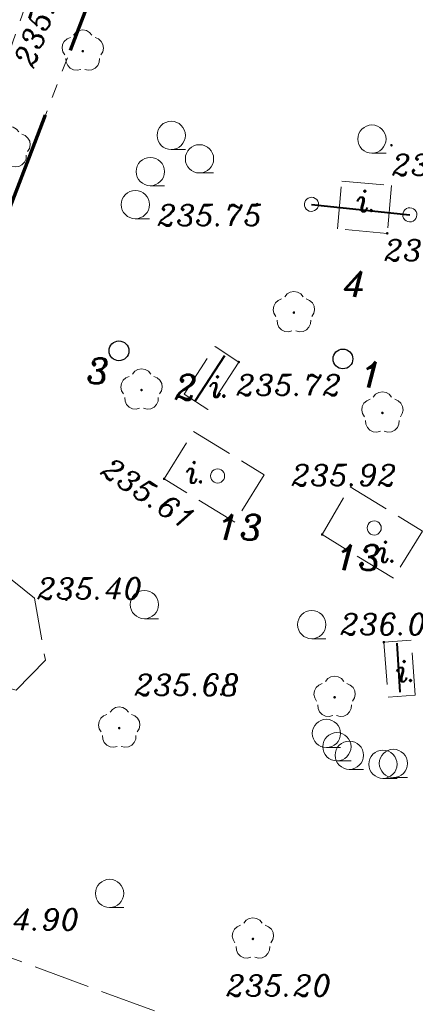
# Model space of a CAD drawing. Header units: metres. Extents: x 7436468 to 7436757, y 5552726 to 5552930.
# Tile 7 of 17: x 7436532 to 7436546, y 5552794 to 5552829. Entities that reach past the tile are written whole.
import ezdxf

# ---------------------------------------------------------------- set-up
doc = ezdxf.new("R2010")
doc.units = ezdxf.units.M
doc.header["$MEASUREMENT"] = 0
for name, pattern in [('DGN Style 2', [6.105419, 3.663252, -2.442168]), ('PRZER1-1', [1, 0.5, -0.5]), ('PRZER2_5-1', [1.75, 1.25, -0.5]), ('PRZER3-1', [2, 1.5, -0.5]), ('PRZER4-1', [2.5, 2, -0.5])]:
    doc.linetypes.add(name, pattern=pattern)
for name, color, linetype, lineweight in [('BUBZ02', 7, 'Continuous', 13), ('BUIB04', 7, 'Continuous', 13), ('EGBK02', 96, 'Continuous', 13), ('EGBU01', 96, 'Continuous', 13), ('KTPL01', 7, 'Continuous', 13), ('KTPL01_O', 7, 'Continuous', 13), ('LIN_linie_rozgraniczajace', 240, 'Continuous', 9), ('OBOP02', 96, 'Continuous', 13), ('Pojedynczy_KRZEW', 7, 'Continuous', 9), ('Rabata_kwiatowa', 7, 'Continuous', 9), ('RTPW02', 7, 'Continuous', 13), ('RTPW02_O', 7, 'Continuous', 13), ('SUPG03', 52, 'Continuous', 13), ('Wyposażenie_placu_zabaw', 7, 'Continuous', 13)]:
    doc.layers.add(name, color=color, linetype=linetype, lineweight=lineweight)
doc.styles.add('Arial', font='arial.ttf')
doc.styles.get("Standard").update_dxf_attribs({"font": 'txt.shx'})

# ---------------------------------------------------------------- blocks, each defined once
blk = doc.blocks.new('GSPRDL1_1')
blk.add_hatch(color=0).paths.add_polyline_path([(0, -0.045), (-0.013906, -0.042798), (-0.02645, -0.036406), (-0.036406, -0.02645), (-0.042798, -0.013906), (-0.045, 0), (-0.042798, 0.013906), (-0.036406, 0.02645), (-0.02645, 0.036406), (-0.013906, 0.042798), (0, 0.045), (0.013906, 0.042798), (0.02645, 0.036406), (0.036406, 0.02645), (0.042798, 0.013906), (0.045, 0), (0.042798, -0.013906), (0.036406, -0.02645), (0.02645, -0.036406), (0.013906, -0.042798)], flags=16)
at = {"color": 0, "flags": 128}
for points in [[(-0.324277, 0.563333), (-0.240553, 0.662679), (-0.127956, 0.727494), (0, 0.75), (0.127956, 0.727494), (0.240553, 0.662679), (0.324277, 0.563333)], [(-0.635969, -0.134326), (-0.70458, -0.024001), (-0.731429, 0.103115), (-0.713292, 0.231763), (-0.652348, 0.346501), (-0.55591, 0.433559), (-0.435555, 0.482485)], [(0.435555, 0.482485), (0.55591, 0.433559), (0.652348, 0.346501), (0.713292, 0.231763), (0.731429, 0.103115), (0.70458, -0.024001), (0.635969, -0.134326)], [(-0.068773, -0.646351), (-0.194901, -0.677512), (-0.324092, -0.663766), (-0.440839, -0.606763), (-0.531129, -0.513345), (-0.584125, -0.394725), (-0.593465, -0.265141)], [(0.593465, -0.265141), (0.584125, -0.394725), (0.531129, -0.513345), (0.440839, -0.606763), (0.324092, -0.663766), (0.194901, -0.677512), (0.068773, -0.646351)]]:
    blk.add_lwpolyline(points, dxfattribs=at)
blk = doc.blocks.new('GSPWPS1')
blk.add_hatch(color=0).paths.add_polyline_path([(0, -0.045), (-0.011647, -0.043467), (-0.0225, -0.038971), (-0.03182, -0.03182), (-0.038971, -0.0225), (-0.043467, -0.011647), (-0.045, 0), (-0.043467, 0.011647), (-0.038971, 0.0225), (-0.03182, 0.03182), (-0.0225, 0.038971), (-0.011647, 0.043467), (0, 0.045), (0.011647, 0.043467), (0.0225, 0.038971), (0.03182, 0.03182), (0.038971, 0.0225), (0.043467, 0.011647), (0.045, 0), (0.043467, -0.011647), (0.038971, -0.0225), (0.03182, -0.03182), (0.0225, -0.038971), (0.011647, -0.043467)], flags=16)
blk = doc.blocks.new('GSPIPD1_1')
at = {"color": 0, "flags": 128}
blk.add_lwpolyline([(0, 0.25), (0.064705, 0.241481), (0.125, 0.216506), (0.176777, 0.176777), (0.216506, 0.125), (0.241481, 0.064705), (0.25, 0), (0.241481, -0.064705), (0.216506, -0.125), (0.176777, -0.176777), (0.125, -0.216506), (0.064705, -0.241481), (0, -0.25), (-0.064705, -0.241481), (-0.125, -0.216506), (-0.176777, -0.176777), (-0.216506, -0.125), (-0.241481, -0.064705), (-0.25, 0), (-0.241481, 0.064705), (-0.216506, 0.125), (-0.176777, 0.176777), (-0.125, 0.216506), (-0.064705, 0.241481)], close=True, dxfattribs=at)
blk = doc.blocks.new('941_1')
at = {"layer": 'Pojedynczy_KRZEW', "color": 7, "linetype": 'Continuous', "lineweight": 13}
blk.add_line((0, -0.005), (0.005, -0.005), dxfattribs=at)
blk.add_circle((0, 0), 0.005, dxfattribs=at)

msp = doc.modelspace()

# ---------------------------------------------------------------- linework, layer by layer
at = {"layer": 'BUBZ02', "color": 7, "linetype": 'PRZER2_5-1', "lineweight": 13}
msp.add_lwpolyline([(7436542.14, 5552861.5), (7436543.33, 5552860.07), (7436540.26, 5552851.11), (7436534.95, 5552838.56), (7436531.19, 5552827.8), (7436528.23, 5552818.86), (7436523.23, 5552802.02), (7436521.17, 5552800.21), (7436519.22, 5552793.84), (7436518.11, 5552792.75), (7436520.26, 5552800.5), (7436521.48, 5552802.57), (7436522.2, 5552803.52), (7436523.88, 5552808.21), (7436525.75, 5552814.44), (7436527.23, 5552819.18), (7436530.16, 5552827.99), (7436533.86, 5552839), (7436538.57, 5552851.93)], close=True, dxfattribs=at)
at = {"layer": 'EGBK02', "color": 3, "linetype": 'PRZER1-1', "lineweight": 13}
msp.add_lwpolyline([(7436521.05, 5552792.24), (7436520.26, 5552789.46), (7436517.44, 5552791.9), (7436520.44, 5552802.09), (7436531.21, 5552832.63), (7436540.41, 5552856.74), (7436548.67, 5552878.35), (7436553.22, 5552881.91), (7436554.17, 5552881.67), (7436552.08, 5552875.38), (7436539.41, 5552843.68), (7436524.92, 5552805.94)], close=True, dxfattribs=at)
at = {"layer": 'EGBU01', "color": 3, "linetype": 'PRZER1-1', "lineweight": 13}
for points in [[(7436548.67, 5552878.35), (7436553.22, 5552881.91), (7436554.17, 5552881.67), (7436552.08, 5552875.38), (7436545.438, 5552858.761), (7436539.41, 5552843.68), (7436524.92, 5552805.94), (7436521.05, 5552792.24), (7436520.26, 5552789.46), (7436517.44, 5552791.9), (7436520.44, 5552802.09), (7436531.21, 5552832.63), (7436540.41, 5552856.74)], [(7436545.438, 5552858.761), (7436539.41, 5552843.68), (7436524.92, 5552805.94), (7436521.05, 5552792.24), (7436520.26, 5552789.46), (7436517.44, 5552791.9), (7436516.95, 5552788.73), (7436516.964, 5552786.062), (7436517.59, 5552783.67), (7436518.25, 5552780.35), (7436519.393, 5552775.743), (7436524.19, 5552769.588), (7436528.292, 5552768.096), (7436533.28, 5552767.14), (7436537.05, 5552766.65), (7436538.907, 5552765.996), (7436543.098, 5552764.351), (7436546.56, 5552762.3), (7436560.39, 5552784.57), (7436569.63, 5552781.23), (7436577.22, 5552796.74), (7436581.23, 5552804.95), (7436591.5, 5552830.51), (7436596.668, 5552843.376)]]:
    msp.add_lwpolyline(points, close=True, dxfattribs=at)
at = {"layer": 'KTPL01', "color": 7, "linetype": 'PRZER3-1', "lineweight": 13}
for points in [[(7436543.02, 5552823.45), (7436544.782, 5552823.294), (7436544.632, 5552821.604), (7436542.87, 5552821.76)], [(7436537.449, 5552815.915), (7436538.539, 5552817.595), (7436539.38, 5552817.05), (7436538.29, 5552815.37)], [(7436540.274, 5552813.059), (7436539.24, 5552811.38), (7436536.74, 5552812.92), (7436537.774, 5552814.599)], [(7436543.32, 5552812.64), (7436545.876, 5552811.068), (7436544.85, 5552809.4), (7436542.33, 5552810.95)], [(7436545.624, 5552805.264), (7436545.474, 5552807.214), (7436544.51, 5552807.14), (7436544.66, 5552805.19)]]:
    msp.add_lwpolyline(points, close=True, dxfattribs=at)
at = {"layer": 'LIN_linie_rozgraniczajace', "color": 9, "linetype": 'DGN Style 2', "lineweight": 70, "flags": 128}
msp.add_lwpolyline([(7436525.905, 5552751.691), (7436527.154, 5552756.853), (7436527.485, 5552761.167), (7436527.285, 5552768.725), (7436525.459, 5552773.559), (7436523.482, 5552779.981), (7436522.035, 5552785.727), (7436521.515, 5552788.37), (7436521.775, 5552792.034), (7436522.38, 5552795.562), (7436522.985, 5552799.09), (7436523.953, 5552802.515), (7436524.92, 5552805.94), (7436528.543, 5552815.375), (7436532.165, 5552824.81), (7436535.788, 5552834.245), (7436539.41, 5552843.68), (7436545.745, 5552859.53), (7436550.798, 5552872.174)], dxfattribs=at)
at = {"layer": 'Rabata_kwiatowa', "color": 7, "linetype": 'PRZER3-1', "lineweight": 13}
msp.add_lwpolyline([(7436526.5, 5552806.8), (7436527.46, 5552809.97), (7436529.45, 5552810.89), (7436532.15, 5552808.7), (7436532.54, 5552806.5), (7436531.5, 5552805.44)], close=True, dxfattribs=at)
at = {"layer": 'SUPG03', "color": 2, "linetype": 'PRZER4-1', "lineweight": 13}
msp.add_lwpolyline([(7436527.482, 5552797.383), (7436544.638, 5552791.052)], dxfattribs=at)
at = {"layer": 'Wyposażenie_placu_zabaw', "color": 4, "linetype": 'Continuous', "lineweight": 40}
for p, q in [((7436541.95, 5552822.63), (7436545.43, 5552822.26)), ((7436537.85, 5552815.69), (7436538.892, 5552817.281)), ((7436545.09, 5552805.37), (7436544.98, 5552807.11))]:
    msp.add_line(p, q, dxfattribs=at)
at = {"layer": 'Wyposażenie_placu_zabaw', "color": 4, "linetype": 'Continuous', "lineweight": 30}
for centre in [(7436535.142, 5552817.447), (7436543.063, 5552817.16)]:
    msp.add_circle(centre, 0.35, dxfattribs=at)

# ---------------------------------------------------------------- block references
at = {"layer": 'BUIB04', "color": 7, "linetype": 'Continuous', "lineweight": 13}
for p, rotation in [((7436541.95, 5552822.63), 356.6458622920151), ((7436545.43, 5552822.26), 358.6121714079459)]:
    msp.add_blockref('GSPIPD1_1', p, dxfattribs=dict(at, rotation=rotation))
for p in [(7436538.63, 5552813.02), (7436544.17, 5552811.18)]:
    msp.add_blockref('GSPIPD1_1', p, dxfattribs=at)
at = {"layer": 'OBOP02', "color": 3, "linetype": 'Continuous', "lineweight": 13}
for p in [(7436533.86, 5552828.05), (7436531.27, 5552824.63), (7436541.33, 5552818.8), (7436535.94, 5552816.06), (7436544.46, 5552815.25), (7436542.77, 5552805.19), (7436535.15, 5552804.1), (7436539.88, 5552796.64)]:
    msp.add_blockref('GSPRDL1_1', p, dxfattribs=at)
at = {"layer": 'Pojedynczy_KRZEW', "color": 7, "linetype": 'Continuous', "lineweight": 13, "xscale": 100, "yscale": 100, "zscale": 100}
for p in [(7436536.99, 5552825.07), (7436544.09, 5552824.94), (7436537.99, 5552824.24), (7436536.25, 5552823.79), (7436535.72, 5552822.62), (7436536.04, 5552808.47), (7436541.96, 5552807.76), (7436542.48, 5552803.91), (7436542.85, 5552803.44), (7436543.29, 5552803.14), (7436544.48, 5552802.82), (7436544.85, 5552802.85), (7436534.81, 5552798.25)]:
    msp.add_blockref('941_1', p, dxfattribs=at)
at = {"layer": 'RTPW02', "color": 7, "linetype": 'Continuous', "lineweight": 13}
for p in [(7436544.78, 5552824.72), (7436540.03, 5552822.64), (7436544.632, 5552821.604), (7436539.38, 5552817.05), (7436536.74, 5552812.92), (7436542.33, 5552810.95), (7436533.28, 5552808.64), (7436544.51, 5552807.14), (7436538.76, 5552805.29), (7436539, 5552794.65)]:
    msp.add_blockref('GSPWPS1', p, dxfattribs=at)

# ---------------------------------------------------------------- texts
at = {"layer": 'KTPL01_O', "color": 7, "linetype": 'Continuous', "lineweight": 9, "char_height": 0.75, "attachment_point": 8, "line_spacing_factor": 0.722892, "style": 'Arial'}
for insert in [(7436543.933, 5552822.379), (7436538.725, 5552815.814), (7436537.894, 5552812.782), (7436544.667, 5552809.967), (7436545.328, 5552805.747)]:
    msp.add_mtext('\\FITALIC_1250.shx;i.', dxfattribs=dict(at, insert=insert))
at = {"layer": 'RTPW02_O', "color": 7, "linetype": 'Continuous', "lineweight": 9, "char_height": 0.75, "attachment_point": 7, "line_spacing_factor": 0.722892, "style": 'Arial'}
for s, insert, rotation in [('\\FITALIC_1250.shx;235.52', (7436532.123, 5552827.421), 70.5417), ('\\FITALIC_1250.shx;236.03', (7436544.793, 5552823.654), 360), ('\\FITALIC_1250.shx;235.75', (7436536.499, 5552821.872), 360), ('\\FITALIC_1250.shx;235.99', (7436544.522, 5552820.637), 360), ('\\FITALIC_1250.shx;235.72', (7436539.289, 5552815.864), 360), ('\\FITALIC_1250.shx;235.61', (7436534.444, 5552813.105), 326.3231), ('\\FITALIC_1250.shx;235.92', (7436541.237, 5552812.672), 360), ('\\FITALIC_1250.shx;235.40', (7436532.242, 5552808.662), 360), ('\\FITALIC_1250.shx;235.68', (7436535.686, 5552805.255), 360), ('\\FITALIC_1250.shx;234.90', (7436530.018, 5552796.95), 360), ('\\FITALIC_1250.shx;235.20', (7436538.928, 5552794.615), 360)]:
    msp.add_mtext(s, dxfattribs=dict(at, insert=insert, rotation=rotation))
at = {"layer": 'RTPW02_O', "color": 7, "linetype": 'Continuous', "lineweight": 9, "insert": (7436542.968, 5552807.401), "char_height": 0.75, "attachment_point": 7, "line_spacing_factor": 0.722892, "style": 'Arial'}
msp.add_mtext('\\FITALIC_1250.shx;236.01', dxfattribs=at)
at = {"layer": 'Wyposażenie_placu_zabaw', "color": 4, "linetype": 'Continuous', "lineweight": 30, "char_height": 0.9, "attachment_point": 1, "line_spacing_factor": 0.722892}
for s, insert in [('\\FITALIC_1250.shx;4', (7436543.059, 5552820.256)), ('\\FITALIC_1250.shx;3', (7436533.993, 5552817.19)), ('\\FITALIC_1250.shx;1', (7436543.675, 5552817.055)), ('\\FITALIC_1250.shx;2', (7436537.106, 5552816.608)), ('\\FITALIC_1250.shx;13', (7436538.607, 5552811.655)), ('\\FITALIC_1250.shx;13', (7436542.802, 5552810.585))]:
    msp.add_mtext(s, dxfattribs=dict(at, insert=insert))

doc.saveas('drawing.dxf')
